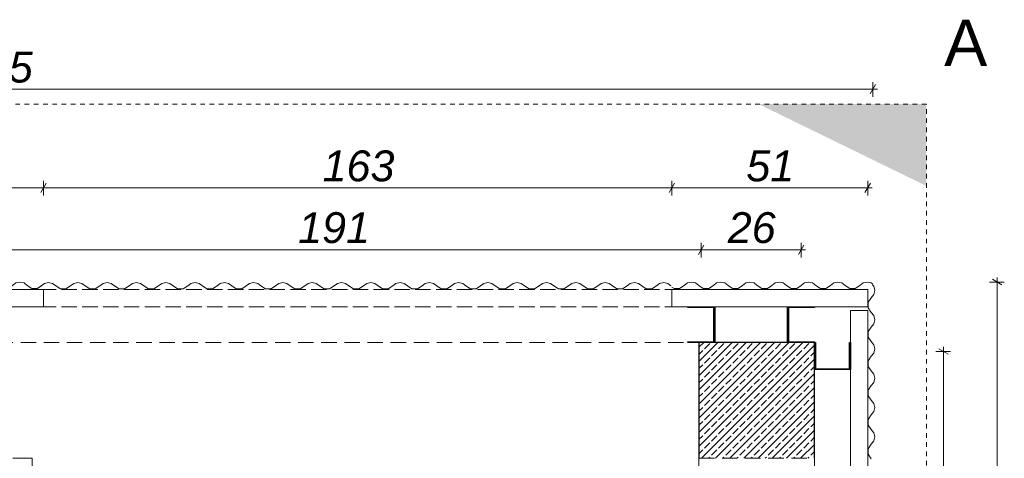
# Model space of a CAD drawing. Header units: centimetres. Extents: x -4039 to -1655, y -610 to 1317.
# Tile 5 of 18: x -3335 to -3080, y -217 to -103. Entities that reach past the tile are written whole.
import ezdxf

# ---------------------------------------------------------------- set-up
doc = ezdxf.new("R2010")
doc.units = ezdxf.units.CM
doc.header["$LTSCALE"] = 0.1
doc.header["$MEASUREMENT"] = 0
for name, pattern in [('60350_BrakeCalc_UnloadLoad_XREF$0$HIDDEN', [37.5, 25, -12.5]), ('ACISOWELD', [60, 40, -20]), ('Krawędzie ukryte', [54, 40, -14]), ('Przerywana', [24, 12, -12]), ('Wipeout_Contour', [1000, 0, -1000])]:
    doc.linetypes.add(name, pattern=pattern)
for name, color, linetype in [('0_Teren', 7, 'Continuous'), ('2_belki.K_IR', 7, 'Continuous'), ('2_schody.K_IR', 7, 'Continuous'), ('2_słupy.K_IR', 7, 'Continuous'), ('2_ściana dekoracyjna.K_IR', 7, 'Continuous'), ('3_opisy.K_IR', 7, 'Continuous'), ('5_wymiary.K_IR', 7, 'Continuous')]:
    doc.layers.add(name, color=color, linetype=linetype)
doc.styles.add('GENERATED_STYLE_1', font='txt')
doc.styles.add('GENERATED_STYLE_2', font='txt')
doc.dimstyles.new('GENERATED_STYLE__2', dxfattribs={"dimtxt": 8, "dimasz": 1.835749, "dimexe": 0.18, "dimexo": 2, "dimgap": 0.09, "dimtad": 1, "dimdec": 0, "dimzin": 0, "dimdsep": 46, "dimtxsty": 'GENERATED_STYLE_1', "dimblk": 'ARROWHEAD_2', "dimblk1": 'ARROWHEAD_2', "dimblk2": 'ARROWHEAD_2', "dimcen": 0.09, "dimclrd": 7, "dimclre": 7, "dimclrt": 7, "dimadec": 1, "dimazin": 0, "dimtfac": 1, "dimtdec": 4, "dimtmove": 0, "dimatfit": 3, "dimfxl": 1, "dimtolj": 1, "dimtzin": 0, "dimarcsym": 0})
doc.dimstyles.new('GENERATED_STYLE__3', dxfattribs={"dimtxt": 8, "dimasz": 1.835749, "dimexe": 0.18, "dimexo": 2, "dimgap": 0.09, "dimtad": 1, "dimtih": 1, "dimtoh": 1, "dimdec": 0, "dimzin": 0, "dimdsep": 46, "dimtxsty": 'GENERATED_STYLE_1', "dimblk": 'ARROWHEAD_2', "dimblk1": 'ARROWHEAD_2', "dimblk2": 'ARROWHEAD_2', "dimcen": 0.09, "dimclrd": 7, "dimclre": 7, "dimclrt": 7, "dimadec": 1, "dimazin": 0, "dimtfac": 1, "dimtdec": 4, "dimtmove": 0, "dimatfit": 3, "dimfxl": 1, "dimtolj": 1, "dimtzin": 0, "dimarcsym": 0})
doc.dimstyles.new('GENERATED_STYLE__4', dxfattribs={"dimtxt": 8, "dimasz": 1.835749, "dimexe": 0.18, "dimexo": 2, "dimgap": 0.09, "dimtad": 1, "dimdec": 0, "dimzin": 0, "dimdsep": 46, "dimtxsty": 'GENERATED_STYLE_1', "dimblk": 'ARROWHEAD_2', "dimblk1": 'ARROWHEAD_2', "dimblk2": 'ARROWHEAD_2', "dimcen": 0.09, "dimclrd": 7, "dimclre": 7, "dimclrt": 7, "dimadec": 1, "dimazin": 0, "dimtfac": 1, "dimtdec": 4, "dimtmove": 2, "dimatfit": 3, "dimfxl": 1, "dimtolj": 1, "dimtzin": 0, "dimarcsym": 0})
pattern_1 = [(45, (0, 0), (-3.1819805, 3.1819805), []), (45, (-1.0607, 1.0607), (-3.1819805, 3.1819805), [])]

# ---------------------------------------------------------------- blocks, each defined once
blk = doc.blocks.new('Arkusz blachy profilowanej 22[1]_1', base_point=(-3166.07, -171.11))
at = {"layer": '2_ściana dekoracyjna.K_IR', "color": 7, "linetype": 'Continuous', "lineweight": 15}
for p, q in [((-3160.98, -171.11), (-3162.03, -171.35)), ((-3159.93, -171.35), (-3160.98, -171.11)), ((-3153.38, -171.11), (-3154.43, -171.35)), ((-3152.33, -171.35), (-3153.38, -171.11)), ((-3145.78, -171.11), (-3146.83, -171.35)), ((-3144.73, -171.35), (-3145.78, -171.11)), ((-3138.18, -171.11), (-3139.23, -171.35)), ((-3137.13, -171.35), (-3138.18, -171.11)), ((-3130.58, -171.11), (-3131.63, -171.35)), ((-3129.53, -171.35), (-3130.58, -171.11)), ((-3122.98, -171.11), (-3124.03, -171.35)), ((-3121.93, -171.35), (-3122.98, -171.11)), ((-3115.38, -171.11), (-3116.43, -171.35)), ((-3114.33, -171.35), (-3115.38, -171.11)), ((-3165.49, -172.8), (-3166.07, -172.42)), ((-3164.06, -172.8), (-3165.49, -172.8)), ((-3162.88, -172.01), (-3164.06, -172.8)), ((-3162.03, -171.35), (-3162.88, -172.01)), ((-3159.08, -172.01), (-3159.93, -171.35)), ((-3157.89, -172.8), (-3159.08, -172.01)), ((-3156.46, -172.8), (-3157.89, -172.8)), ((-3155.28, -172.01), (-3156.46, -172.8)), ((-3154.43, -171.35), (-3155.28, -172.01)), ((-3151.48, -172.01), (-3152.33, -171.35)), ((-3150.29, -172.8), (-3151.48, -172.01)), ((-3148.86, -172.8), (-3150.29, -172.8)), ((-3147.68, -172.01), (-3148.86, -172.8)), ((-3146.83, -171.35), (-3147.68, -172.01)), ((-3143.88, -172.01), (-3144.73, -171.35)), ((-3142.69, -172.8), (-3143.88, -172.01)), ((-3141.26, -172.8), (-3142.69, -172.8)), ((-3140.08, -172.01), (-3141.26, -172.8)), ((-3139.23, -171.35), (-3140.08, -172.01)), ((-3136.28, -172.01), (-3137.13, -171.35)), ((-3135.09, -172.8), (-3136.28, -172.01)), ((-3133.66, -172.8), (-3135.09, -172.8)), ((-3132.48, -172.01), (-3133.66, -172.8)), ((-3131.63, -171.35), (-3132.48, -172.01)), ((-3128.68, -172.01), (-3129.53, -171.35)), ((-3127.49, -172.8), (-3128.68, -172.01)), ((-3126.06, -172.8), (-3127.49, -172.8)), ((-3124.88, -172.01), (-3126.06, -172.8)), ((-3124.03, -171.35), (-3124.88, -172.01)), ((-3121.08, -172.01), (-3121.93, -171.35)), ((-3119.89, -172.8), (-3121.08, -172.01)), ((-3118.46, -172.8), (-3119.89, -172.8)), ((-3117.28, -172.01), (-3118.46, -172.8)), ((-3116.43, -171.35), (-3117.28, -172.01)), ((-3113.93, -171.66), (-3114.33, -171.35))]:
    blk.add_line(p, q, dxfattribs=at)
blk = doc.blocks.new('Arkusz blachy profilowanej 22[2]_1', base_point=(-3330.6, -171.21))
at = {"layer": '2_ściana dekoracyjna.K_IR', "color": 7, "linetype": '60350_BrakeCalc_UnloadLoad_XREF$0$HIDDEN', "lineweight": 15}
for p, q in [((-3329.67, -172.11), (-3330.6, -172.73)), ((-3328.83, -171.45), (-3329.67, -172.11)), ((-3327.77, -171.21), (-3328.83, -171.45)), ((-3326.72, -171.45), (-3327.77, -171.21)), ((-3325.87, -172.11), (-3326.72, -171.45)), ((-3324.69, -172.91), (-3325.87, -172.11)), ((-3323.26, -172.91), (-3324.69, -172.91)), ((-3322.07, -172.11), (-3323.26, -172.91)), ((-3321.23, -171.45), (-3322.07, -172.11)), ((-3320.17, -171.21), (-3321.23, -171.45)), ((-3319.12, -171.45), (-3320.17, -171.21)), ((-3318.27, -172.11), (-3319.12, -171.45)), ((-3317.09, -172.91), (-3318.27, -172.11)), ((-3315.66, -172.91), (-3317.09, -172.91)), ((-3314.47, -172.11), (-3315.66, -172.91)), ((-3313.63, -171.45), (-3314.47, -172.11)), ((-3312.57, -171.21), (-3313.63, -171.45)), ((-3311.52, -171.45), (-3312.57, -171.21)), ((-3310.67, -172.11), (-3311.52, -171.45)), ((-3309.49, -172.91), (-3310.67, -172.11)), ((-3308.06, -172.91), (-3309.49, -172.91)), ((-3306.87, -172.11), (-3308.06, -172.91)), ((-3306.03, -171.45), (-3306.87, -172.11)), ((-3304.97, -171.21), (-3306.03, -171.45)), ((-3303.92, -171.45), (-3304.97, -171.21)), ((-3303.07, -172.11), (-3303.92, -171.45)), ((-3301.89, -172.91), (-3303.07, -172.11)), ((-3300.46, -172.91), (-3301.89, -172.91)), ((-3299.27, -172.11), (-3300.46, -172.91)), ((-3298.43, -171.45), (-3299.27, -172.11)), ((-3297.37, -171.21), (-3298.43, -171.45)), ((-3296.32, -171.45), (-3297.37, -171.21)), ((-3295.47, -172.11), (-3296.32, -171.45)), ((-3294.29, -172.91), (-3295.47, -172.11)), ((-3292.86, -172.91), (-3294.29, -172.91)), ((-3291.67, -172.11), (-3292.86, -172.91)), ((-3290.83, -171.45), (-3291.67, -172.11)), ((-3289.77, -171.21), (-3290.83, -171.45)), ((-3288.72, -171.45), (-3289.77, -171.21)), ((-3287.87, -172.11), (-3288.72, -171.45)), ((-3286.69, -172.91), (-3287.87, -172.11)), ((-3285.26, -172.91), (-3286.69, -172.91)), ((-3284.07, -172.11), (-3285.26, -172.91)), ((-3283.23, -171.45), (-3284.07, -172.11)), ((-3282.17, -171.21), (-3283.23, -171.45)), ((-3281.12, -171.45), (-3282.17, -171.21)), ((-3280.27, -172.11), (-3281.12, -171.45)), ((-3279.09, -172.91), (-3280.27, -172.11)), ((-3277.66, -172.91), (-3279.09, -172.91)), ((-3276.47, -172.11), (-3277.66, -172.91)), ((-3275.63, -171.45), (-3276.47, -172.11)), ((-3274.57, -171.21), (-3275.63, -171.45)), ((-3273.52, -171.45), (-3274.57, -171.21)), ((-3272.67, -172.11), (-3273.52, -171.45)), ((-3271.49, -172.91), (-3272.67, -172.11)), ((-3270.06, -172.91), (-3271.49, -172.91)), ((-3268.87, -172.11), (-3270.06, -172.91)), ((-3268.03, -171.45), (-3268.87, -172.11)), ((-3266.97, -171.21), (-3268.03, -171.45)), ((-3265.92, -171.45), (-3266.97, -171.21)), ((-3265.07, -172.11), (-3265.92, -171.45)), ((-3263.89, -172.91), (-3265.07, -172.11)), ((-3262.46, -172.91), (-3263.89, -172.91)), ((-3261.27, -172.11), (-3262.46, -172.91)), ((-3260.43, -171.45), (-3261.27, -172.11)), ((-3259.37, -171.21), (-3260.43, -171.45)), ((-3258.32, -171.45), (-3259.37, -171.21)), ((-3257.47, -172.11), (-3258.32, -171.45)), ((-3256.29, -172.91), (-3257.47, -172.11)), ((-3254.86, -172.91), (-3256.29, -172.91)), ((-3253.67, -172.11), (-3254.86, -172.91)), ((-3252.83, -171.45), (-3253.67, -172.11)), ((-3251.77, -171.21), (-3252.83, -171.45)), ((-3250.72, -171.45), (-3251.77, -171.21)), ((-3249.87, -172.11), (-3250.72, -171.45)), ((-3248.69, -172.91), (-3249.87, -172.11)), ((-3247.26, -172.91), (-3248.69, -172.91)), ((-3246.07, -172.11), (-3247.26, -172.91)), ((-3245.23, -171.45), (-3246.07, -172.11)), ((-3244.17, -171.21), (-3245.23, -171.45)), ((-3243.12, -171.45), (-3244.17, -171.21)), ((-3242.27, -172.11), (-3243.12, -171.45)), ((-3241.09, -172.91), (-3242.27, -172.11)), ((-3239.66, -172.91), (-3241.09, -172.91)), ((-3238.47, -172.11), (-3239.66, -172.91)), ((-3237.63, -171.45), (-3238.47, -172.11)), ((-3236.57, -171.21), (-3237.63, -171.45)), ((-3235.52, -171.45), (-3236.57, -171.21)), ((-3234.67, -172.11), (-3235.52, -171.45)), ((-3233.49, -172.91), (-3234.67, -172.11)), ((-3232.06, -172.91), (-3233.49, -172.91)), ((-3230.87, -172.11), (-3232.06, -172.91)), ((-3230.03, -171.45), (-3230.87, -172.11)), ((-3228.97, -171.21), (-3230.03, -171.45)), ((-3227.92, -171.45), (-3228.97, -171.21)), ((-3227.07, -172.11), (-3227.92, -171.45)), ((-3225.89, -172.91), (-3227.07, -172.11)), ((-3224.46, -172.91), (-3225.89, -172.91)), ((-3223.27, -172.11), (-3224.46, -172.91)), ((-3222.43, -171.45), (-3223.27, -172.11)), ((-3221.37, -171.21), (-3222.43, -171.45)), ((-3220.32, -171.45), (-3221.37, -171.21)), ((-3219.47, -172.11), (-3220.32, -171.45)), ((-3218.29, -172.91), (-3219.47, -172.11)), ((-3216.86, -172.91), (-3218.29, -172.91)), ((-3215.67, -172.11), (-3216.86, -172.91)), ((-3214.83, -171.45), (-3215.67, -172.11)), ((-3213.77, -171.21), (-3214.83, -171.45)), ((-3212.72, -171.45), (-3213.77, -171.21)), ((-3211.87, -172.11), (-3212.72, -171.45)), ((-3210.69, -172.91), (-3211.87, -172.11)), ((-3209.26, -172.91), (-3210.69, -172.91)), ((-3208.07, -172.11), (-3209.26, -172.91)), ((-3207.23, -171.45), (-3208.07, -172.11)), ((-3206.17, -171.21), (-3207.23, -171.45)), ((-3205.12, -171.45), (-3206.17, -171.21)), ((-3204.27, -172.11), (-3205.12, -171.45)), ((-3203.09, -172.91), (-3204.27, -172.11)), ((-3201.66, -172.91), (-3203.09, -172.91)), ((-3200.47, -172.11), (-3201.66, -172.91)), ((-3199.63, -171.45), (-3200.47, -172.11)), ((-3198.57, -171.21), (-3199.63, -171.45)), ((-3197.52, -171.45), (-3198.57, -171.21)), ((-3196.67, -172.11), (-3197.52, -171.45)), ((-3195.49, -172.91), (-3196.67, -172.11)), ((-3194.06, -172.91), (-3195.49, -172.91)), ((-3192.87, -172.11), (-3194.06, -172.91)), ((-3192.03, -171.45), (-3192.87, -172.11)), ((-3190.97, -171.21), (-3192.03, -171.45)), ((-3189.92, -171.45), (-3190.97, -171.21)), ((-3189.07, -172.11), (-3189.92, -171.45)), ((-3187.89, -172.91), (-3189.07, -172.11)), ((-3186.46, -172.91), (-3187.89, -172.91)), ((-3185.27, -172.11), (-3186.46, -172.91)), ((-3184.43, -171.45), (-3185.27, -172.11)), ((-3183.37, -171.21), (-3184.43, -171.45)), ((-3182.32, -171.45), (-3183.37, -171.21)), ((-3181.47, -172.11), (-3182.32, -171.45)), ((-3180.29, -172.91), (-3181.47, -172.11)), ((-3178.86, -172.91), (-3180.29, -172.91)), ((-3177.67, -172.11), (-3178.86, -172.91)), ((-3176.83, -171.45), (-3177.67, -172.11)), ((-3175.77, -171.21), (-3176.83, -171.45)), ((-3174.72, -171.45), (-3175.77, -171.21)), ((-3173.87, -172.11), (-3174.72, -171.45)), ((-3172.69, -172.91), (-3173.87, -172.11)), ((-3171.26, -172.91), (-3172.69, -172.91)), ((-3170.07, -172.11), (-3171.26, -172.91)), ((-3169.23, -171.45), (-3170.07, -172.11)), ((-3168.17, -171.21), (-3169.23, -171.45)), ((-3167.12, -171.45), (-3168.17, -171.21)), ((-3166.28, -172.11), (-3167.12, -171.45))]:
    blk.add_line(p, q, dxfattribs=at)
blk = doc.blocks.new('Arkusz blachy profilowanej 22[3]_1', base_point=(-3568.94, -171.11))
at = {"layer": '2_ściana dekoracyjna.K_IR', "color": 7, "linetype": 'Continuous', "lineweight": 15}
for p, q in [((-3563.21, -171.11), (-3564.26, -171.35)), ((-3562.15, -171.35), (-3563.21, -171.11)), ((-3555.61, -171.11), (-3556.66, -171.35)), ((-3554.55, -171.35), (-3555.61, -171.11)), ((-3548.01, -171.11), (-3549.06, -171.35)), ((-3546.95, -171.35), (-3548.01, -171.11)), ((-3540.41, -171.11), (-3541.46, -171.35)), ((-3539.35, -171.35), (-3540.41, -171.11)), ((-3532.81, -171.11), (-3533.86, -171.35)), ((-3531.75, -171.35), (-3532.81, -171.11)), ((-3525.21, -171.11), (-3526.26, -171.35)), ((-3524.15, -171.35), (-3525.21, -171.11)), ((-3517.61, -171.11), (-3518.66, -171.35)), ((-3516.55, -171.35), (-3517.61, -171.11)), ((-3510.01, -171.11), (-3511.06, -171.35)), ((-3508.95, -171.35), (-3510.01, -171.11)), ((-3502.41, -171.11), (-3503.46, -171.35)), ((-3501.35, -171.35), (-3502.41, -171.11)), ((-3494.81, -171.11), (-3495.86, -171.35)), ((-3493.75, -171.35), (-3494.81, -171.11)), ((-3487.21, -171.11), (-3488.26, -171.35)), ((-3486.15, -171.35), (-3487.21, -171.11)), ((-3479.61, -171.11), (-3480.66, -171.35)), ((-3478.55, -171.35), (-3479.61, -171.11)), ((-3472.01, -171.11), (-3473.06, -171.35)), ((-3470.95, -171.35), (-3472.01, -171.11)), ((-3464.41, -171.11), (-3465.46, -171.35)), ((-3463.35, -171.35), (-3464.41, -171.11)), ((-3456.81, -171.11), (-3457.86, -171.35)), ((-3455.75, -171.35), (-3456.81, -171.11)), ((-3449.21, -171.11), (-3450.26, -171.35)), ((-3448.15, -171.35), (-3449.21, -171.11)), ((-3441.61, -171.11), (-3442.66, -171.35)), ((-3440.55, -171.35), (-3441.61, -171.11)), ((-3434.01, -171.11), (-3435.06, -171.35)), ((-3432.95, -171.35), (-3434.01, -171.11)), ((-3426.41, -171.11), (-3427.46, -171.35)), ((-3425.35, -171.35), (-3426.41, -171.11)), ((-3418.81, -171.11), (-3419.86, -171.35)), ((-3417.75, -171.35), (-3418.81, -171.11)), ((-3411.21, -171.11), (-3412.26, -171.35)), ((-3410.15, -171.35), (-3411.21, -171.11)), ((-3403.61, -171.11), (-3404.66, -171.35)), ((-3402.55, -171.35), (-3403.61, -171.11)), ((-3396.01, -171.11), (-3397.06, -171.35)), ((-3394.95, -171.35), (-3396.01, -171.11)), ((-3388.41, -171.11), (-3389.46, -171.35)), ((-3387.35, -171.35), (-3388.41, -171.11)), ((-3380.81, -171.11), (-3381.86, -171.35)), ((-3379.75, -171.35), (-3380.81, -171.11)), ((-3373.21, -171.11), (-3374.26, -171.35)), ((-3372.15, -171.35), (-3373.21, -171.11)), ((-3365.61, -171.11), (-3366.66, -171.35)), ((-3364.55, -171.35), (-3365.61, -171.11)), ((-3358.01, -171.11), (-3359.06, -171.35)), ((-3356.95, -171.35), (-3358.01, -171.11)), ((-3350.41, -171.11), (-3351.46, -171.35)), ((-3349.35, -171.35), (-3350.41, -171.11)), ((-3342.81, -171.11), (-3343.86, -171.35)), ((-3341.75, -171.35), (-3342.81, -171.11)), ((-3335.21, -171.11), (-3336.26, -171.35)), ((-3334.15, -171.35), (-3335.21, -171.11)), ((-3568.91, -172.01), (-3568.94, -171.98)), ((-3567.72, -172.8), (-3568.91, -172.01)), ((-3566.29, -172.8), (-3567.72, -172.8)), ((-3565.11, -172.01), (-3566.29, -172.8)), ((-3564.26, -171.35), (-3565.11, -172.01)), ((-3561.31, -172.01), (-3562.15, -171.35)), ((-3560.12, -172.8), (-3561.31, -172.01)), ((-3558.69, -172.8), (-3560.12, -172.8)), ((-3557.51, -172.01), (-3558.69, -172.8)), ((-3556.66, -171.35), (-3557.51, -172.01)), ((-3553.71, -172.01), (-3554.55, -171.35)), ((-3552.52, -172.8), (-3553.71, -172.01)), ((-3551.09, -172.8), (-3552.52, -172.8)), ((-3549.91, -172.01), (-3551.09, -172.8)), ((-3549.06, -171.35), (-3549.91, -172.01)), ((-3546.11, -172.01), (-3546.95, -171.35)), ((-3544.92, -172.8), (-3546.11, -172.01)), ((-3543.49, -172.8), (-3544.92, -172.8)), ((-3542.31, -172.01), (-3543.49, -172.8)), ((-3541.46, -171.35), (-3542.31, -172.01)), ((-3538.51, -172.01), (-3539.35, -171.35)), ((-3537.32, -172.8), (-3538.51, -172.01)), ((-3535.89, -172.8), (-3537.32, -172.8)), ((-3534.71, -172.01), (-3535.89, -172.8)), ((-3533.86, -171.35), (-3534.71, -172.01)), ((-3530.91, -172.01), (-3531.75, -171.35)), ((-3529.72, -172.8), (-3530.91, -172.01)), ((-3528.29, -172.8), (-3529.72, -172.8)), ((-3527.11, -172.01), (-3528.29, -172.8)), ((-3526.26, -171.35), (-3527.11, -172.01)), ((-3523.31, -172.01), (-3524.15, -171.35)), ((-3522.12, -172.8), (-3523.31, -172.01)), ((-3520.69, -172.8), (-3522.12, -172.8)), ((-3519.51, -172.01), (-3520.69, -172.8)), ((-3518.66, -171.35), (-3519.51, -172.01)), ((-3515.71, -172.01), (-3516.55, -171.35)), ((-3514.52, -172.8), (-3515.71, -172.01)), ((-3513.09, -172.8), (-3514.52, -172.8)), ((-3511.91, -172.01), (-3513.09, -172.8)), ((-3511.06, -171.35), (-3511.91, -172.01)), ((-3508.11, -172.01), (-3508.95, -171.35)), ((-3506.92, -172.8), (-3508.11, -172.01)), ((-3505.49, -172.8), (-3506.92, -172.8)), ((-3504.31, -172.01), (-3505.49, -172.8)), ((-3503.46, -171.35), (-3504.31, -172.01)), ((-3500.51, -172.01), (-3501.35, -171.35)), ((-3499.32, -172.8), (-3500.51, -172.01)), ((-3497.89, -172.8), (-3499.32, -172.8)), ((-3496.71, -172.01), (-3497.89, -172.8)), ((-3495.86, -171.35), (-3496.71, -172.01)), ((-3492.91, -172.01), (-3493.75, -171.35)), ((-3491.72, -172.8), (-3492.91, -172.01)), ((-3490.29, -172.8), (-3491.72, -172.8)), ((-3489.11, -172.01), (-3490.29, -172.8)), ((-3488.26, -171.35), (-3489.11, -172.01)), ((-3485.31, -172.01), (-3486.15, -171.35)), ((-3484.12, -172.8), (-3485.31, -172.01)), ((-3482.69, -172.8), (-3484.12, -172.8)), ((-3481.51, -172.01), (-3482.69, -172.8)), ((-3480.66, -171.35), (-3481.51, -172.01)), ((-3477.71, -172.01), (-3478.55, -171.35)), ((-3476.52, -172.8), (-3477.71, -172.01)), ((-3475.09, -172.8), (-3476.52, -172.8)), ((-3473.91, -172.01), (-3475.09, -172.8)), ((-3473.06, -171.35), (-3473.91, -172.01)), ((-3470.11, -172.01), (-3470.95, -171.35)), ((-3468.92, -172.8), (-3470.11, -172.01)), ((-3467.49, -172.8), (-3468.92, -172.8)), ((-3466.31, -172.01), (-3467.49, -172.8)), ((-3465.46, -171.35), (-3466.31, -172.01)), ((-3462.51, -172.01), (-3463.35, -171.35)), ((-3461.32, -172.8), (-3462.51, -172.01)), ((-3459.89, -172.8), (-3461.32, -172.8)), ((-3458.71, -172.01), (-3459.89, -172.8)), ((-3457.86, -171.35), (-3458.71, -172.01)), ((-3454.91, -172.01), (-3455.75, -171.35)), ((-3453.72, -172.8), (-3454.91, -172.01)), ((-3452.29, -172.8), (-3453.72, -172.8)), ((-3451.11, -172.01), (-3452.29, -172.8)), ((-3450.26, -171.35), (-3451.11, -172.01)), ((-3447.31, -172.01), (-3448.15, -171.35)), ((-3446.12, -172.8), (-3447.31, -172.01)), ((-3444.69, -172.8), (-3446.12, -172.8)), ((-3443.51, -172.01), (-3444.69, -172.8)), ((-3442.66, -171.35), (-3443.51, -172.01)), ((-3439.71, -172.01), (-3440.55, -171.35)), ((-3438.52, -172.8), (-3439.71, -172.01)), ((-3437.09, -172.8), (-3438.52, -172.8)), ((-3435.91, -172.01), (-3437.09, -172.8)), ((-3435.06, -171.35), (-3435.91, -172.01)), ((-3432.11, -172.01), (-3432.95, -171.35)), ((-3430.92, -172.8), (-3432.11, -172.01)), ((-3429.49, -172.8), (-3430.92, -172.8)), ((-3428.31, -172.01), (-3429.49, -172.8)), ((-3427.46, -171.35), (-3428.31, -172.01)), ((-3424.51, -172.01), (-3425.35, -171.35)), ((-3423.32, -172.8), (-3424.51, -172.01)), ((-3421.89, -172.8), (-3423.32, -172.8)), ((-3420.71, -172.01), (-3421.89, -172.8)), ((-3419.86, -171.35), (-3420.71, -172.01)), ((-3416.91, -172.01), (-3417.75, -171.35)), ((-3415.72, -172.8), (-3416.91, -172.01)), ((-3414.29, -172.8), (-3415.72, -172.8)), ((-3413.11, -172.01), (-3414.29, -172.8)), ((-3412.26, -171.35), (-3413.11, -172.01)), ((-3409.31, -172.01), (-3410.15, -171.35)), ((-3408.12, -172.8), (-3409.31, -172.01)), ((-3406.69, -172.8), (-3408.12, -172.8)), ((-3405.51, -172.01), (-3406.69, -172.8)), ((-3404.66, -171.35), (-3405.51, -172.01)), ((-3401.71, -172.01), (-3402.55, -171.35)), ((-3400.52, -172.8), (-3401.71, -172.01)), ((-3399.09, -172.8), (-3400.52, -172.8)), ((-3397.91, -172.01), (-3399.09, -172.8)), ((-3397.06, -171.35), (-3397.91, -172.01)), ((-3394.11, -172.01), (-3394.95, -171.35)), ((-3392.92, -172.8), (-3394.11, -172.01)), ((-3391.49, -172.8), (-3392.92, -172.8)), ((-3390.31, -172.01), (-3391.49, -172.8)), ((-3389.46, -171.35), (-3390.31, -172.01)), ((-3386.51, -172.01), (-3387.35, -171.35)), ((-3385.32, -172.8), (-3386.51, -172.01)), ((-3383.89, -172.8), (-3385.32, -172.8)), ((-3382.71, -172.01), (-3383.89, -172.8)), ((-3381.86, -171.35), (-3382.71, -172.01)), ((-3378.91, -172.01), (-3379.75, -171.35)), ((-3377.72, -172.8), (-3378.91, -172.01)), ((-3376.29, -172.8), (-3377.72, -172.8)), ((-3375.11, -172.01), (-3376.29, -172.8)), ((-3374.26, -171.35), (-3375.11, -172.01)), ((-3371.31, -172.01), (-3372.15, -171.35)), ((-3370.12, -172.8), (-3371.31, -172.01)), ((-3368.69, -172.8), (-3370.12, -172.8)), ((-3367.51, -172.01), (-3368.69, -172.8)), ((-3366.66, -171.35), (-3367.51, -172.01)), ((-3363.71, -172.01), (-3364.55, -171.35)), ((-3362.52, -172.8), (-3363.71, -172.01)), ((-3361.09, -172.8), (-3362.52, -172.8)), ((-3359.91, -172.01), (-3361.09, -172.8)), ((-3359.06, -171.35), (-3359.91, -172.01)), ((-3356.11, -172.01), (-3356.95, -171.35)), ((-3354.92, -172.8), (-3356.11, -172.01)), ((-3353.49, -172.8), (-3354.92, -172.8)), ((-3352.31, -172.01), (-3353.49, -172.8)), ((-3351.46, -171.35), (-3352.31, -172.01)), ((-3348.51, -172.01), (-3349.35, -171.35)), ((-3347.32, -172.8), (-3348.51, -172.01)), ((-3345.89, -172.8), (-3347.32, -172.8)), ((-3344.71, -172.01), (-3345.89, -172.8)), ((-3343.86, -171.35), (-3344.71, -172.01)), ((-3340.91, -172.01), (-3341.75, -171.35)), ((-3339.72, -172.8), (-3340.91, -172.01)), ((-3338.29, -172.8), (-3339.72, -172.8)), ((-3337.11, -172.01), (-3338.29, -172.8)), ((-3336.26, -171.35), (-3337.11, -172.01)), ((-3333.31, -172.01), (-3334.15, -171.35)), ((-3332.12, -172.8), (-3333.31, -172.01)), ((-3330.69, -172.8), (-3332.12, -172.8)), ((-3329.51, -172.01), (-3330.69, -172.8)), ((-3329.07, -171.67), (-3329.51, -172.01))]:
    blk.add_line(p, q, dxfattribs=at)
blk = doc.blocks.new('*D49')
at = {"layer": '5_wymiary.K_IR', "color": 7, "linetype": 'Continuous', "lineweight": 0}
for p, q in [((-3568.24, -145.51), (-3569.64, -147.92)), ((-3568.94, -148.71), (-3568.94, -144.9)), ((-3328.37, -145.51), (-3329.77, -147.92)), ((-3329.07, -148.71), (-3329.07, -144.9)), ((-3570.12, -146.71), (-3568.94, -146.71)), ((-3568.94, -146.71), (-3329.07, -146.71))]:
    blk.add_line(p, q, dxfattribs=at)
at = {"color": 254, "linetype": 'Wipeout_Contour', "lineweight": 0, "ltscale": 13807.572246}
blk.add_wipeout([(-3458.11, -145.11), (-3439.9, -145.11), (-3439.9, -137.11), (-3458.11, -137.11)], dxfattribs=at).dxf.layer = '5_wymiary.K_IR'
at = {"layer": '5_wymiary.K_IR', "color": 7, "lineweight": 0, "insert": (-3458.11, -145.11), "char_height": 8, "attachment_point": 7, "style": 'GENERATED_STYLE_1'}
blk.add_mtext('\\A1;{\\pql;\\fArial|b0|i1|c238|p38;240}', dxfattribs=at)
blk = doc.blocks.new('ARROWHEAD_2')
at = {"color": 0, "linetype": 'Continuous', "lineweight": 0}
for p, q in [((0, 0), (-1, 0)), ((-0.38, -0.66), (0.38, 0.66))]:
    blk.add_line(p, q, dxfattribs=at)
blk = doc.blocks.new('*D50')
at = {"layer": '5_wymiary.K_IR', "color": 7, "linetype": 'Continuous', "lineweight": 0}
for p, q in [((-3328.37, -145.51), (-3329.77, -147.92)), ((-3329.07, -148.71), (-3329.07, -144.9)), ((-3165.37, -145.51), (-3166.77, -147.92)), ((-3166.07, -148.71), (-3166.07, -144.9)), ((-3329.07, -146.71), (-3166.07, -146.71))]:
    blk.add_line(p, q, dxfattribs=at)
at = {"color": 254, "linetype": 'Wipeout_Contour', "lineweight": 0, "ltscale": 13002.543244}
blk.add_wipeout([(-3256.68, -145.11), (-3238.46, -145.11), (-3238.46, -137.11), (-3256.68, -137.11)], dxfattribs=at).dxf.layer = '5_wymiary.K_IR'
at = {"layer": '5_wymiary.K_IR', "color": 7, "lineweight": 0, "insert": (-3256.68, -145.11), "char_height": 8, "attachment_point": 7, "style": 'GENERATED_STYLE_1'}
blk.add_mtext('\\A1;{\\pql;\\fArial|b0|i1|c238|p38;163}', dxfattribs=at)
blk = doc.blocks.new('*D51')
at = {"layer": '5_wymiary.K_IR', "color": 7, "linetype": 'Continuous', "lineweight": 0}
for p, q in [((-3165.37, -145.51), (-3166.77, -147.92)), ((-3166.07, -148.71), (-3166.07, -144.9)), ((-3115.94, -147.92), (-3114.55, -145.51)), ((-3115.24, -148.71), (-3115.24, -144.9)), ((-3166.07, -146.71), (-3115.24, -146.71)), ((-3115.24, -146.71), (-3114.06, -146.71))]:
    blk.add_line(p, q, dxfattribs=at)
at = {"color": 254, "linetype": 'Wipeout_Contour', "lineweight": 0, "ltscale": 12575.310449}
blk.add_wipeout([(-3146.73, -145.11), (-3134.59, -145.11), (-3134.59, -137.11), (-3146.73, -137.11)], dxfattribs=at).dxf.layer = '5_wymiary.K_IR'
at = {"layer": '5_wymiary.K_IR', "color": 7, "lineweight": 0, "insert": (-3146.73, -145.11), "char_height": 8, "attachment_point": 7, "style": 'GENERATED_STYLE_1'}
blk.add_mtext('\\A1;{\\pql;\\fArial|b0|i1|c238|p38;51}', dxfattribs=at)
blk = doc.blocks.new('*D52')
at = {"layer": '5_wymiary.K_IR', "color": 7, "linetype": 'Continuous', "lineweight": 0}
for p, q in [((-3568.24, -119.89), (-3569.64, -122.3)), ((-3568.94, -123.1), (-3568.94, -119.29)), ((-3114.6, -122.3), (-3113.21, -119.89)), ((-3113.91, -123.1), (-3113.91, -119.29)), ((-3570.12, -121.1), (-3568.94, -121.1)), ((-3568.94, -121.1), (-3113.91, -121.1)), ((-3113.91, -121.1), (-3112.72, -121.1))]:
    blk.add_line(p, q, dxfattribs=at)
at = {"color": 254, "linetype": 'Wipeout_Contour', "lineweight": 0, "ltscale": 13373.68608}
blk.add_wipeout([(-3350.53, -119.5), (-3332.32, -119.5), (-3332.32, -111.5), (-3350.53, -111.5)], dxfattribs=at).dxf.layer = '5_wymiary.K_IR'
at = {"layer": '5_wymiary.K_IR', "color": 7, "lineweight": 0, "insert": (-3350.53, -119.5), "char_height": 8, "attachment_point": 7, "style": 'GENERATED_STYLE_1'}
blk.add_mtext('\\A1;{\\pql;\\fArial|b0|i1|c238|p38;455}', dxfattribs=at)
blk = doc.blocks.new('*D53')
at = {"layer": '5_wymiary.K_IR', "color": 7, "linetype": 'Continuous', "lineweight": 0}
for p, q in [((-3079.79, -171.11), (-3083.6, -171.11)), ((-3080.39, -171.81), (-3082.81, -170.41)), ((-3081.6, -171.11), (-3081.6, -169.93)), ((-3081.6, -589.13), (-3081.6, -171.11)), ((-3079.79, -589.13), (-3083.6, -589.13)), ((-3082.81, -588.43), (-3080.39, -589.83)), ((-3081.6, -590.31), (-3081.6, -589.13))]:
    blk.add_line(p, q, dxfattribs=at)
at = {"color": 254, "linetype": 'Wipeout_Contour', "lineweight": 0, "ltscale": 12442.101213}
blk.add_wipeout([(-3083.2, -389.23), (-3083.2, -371.01), (-3091.2, -371.01), (-3091.2, -389.23)], dxfattribs=at).dxf.layer = '5_wymiary.K_IR'
at = {"layer": '5_wymiary.K_IR', "color": 7, "lineweight": 0, "insert": (-3083.2, -389.23), "char_height": 8, "attachment_point": 7, "rotation": 90, "style": 'GENERATED_STYLE_1'}
blk.add_mtext('\\A1;{\\pql;\\fArial|b0|i1|c238|p38;418}', dxfattribs=at)
blk = doc.blocks.new('*D57')
at = {"layer": '5_wymiary.K_IR', "color": 7, "linetype": 'Continuous', "lineweight": 0}
for p, q in [((-3094.34, -189.8), (-3096.76, -188.41)), ((-3095.55, -189.11), (-3095.55, -187.92)), ((-3093.74, -189.11), (-3097.55, -189.11)), ((-3095.55, -292.63), (-3095.55, -189.11)), ((-3093.74, -292.63), (-3097.55, -292.63)), ((-3096.76, -291.93), (-3094.34, -293.32))]:
    blk.add_line(p, q, dxfattribs=at)
at = {"layer": '5_wymiary.K_IR', "color": 7, "lineweight": 0, "insert": (-3097.02, -254.54), "char_height": 8, "attachment_point": 7, "rotation": 90, "style": 'GENERATED_STYLE_1'}
blk.add_mtext('\\A1;{\\pql;\\fArial|b0|i1|c238|p38;103\\fArial|b0|i1|c238|p38;\\A1{\\H.66x;\\S5^  ;}}', dxfattribs=at)
at = {"color": 254, "linetype": 'Wipeout_Contour', "lineweight": 0, "ltscale": 12442.853146}
blk.add_wipeout([(-3096.15, -255.54), (-3096.15, -231.32), (-3106.15, -231.32), (-3106.15, -255.54)], dxfattribs=at).dxf.layer = '5_wymiary.K_IR'
blk = doc.blocks.new('*D60')
at = {"layer": '5_wymiary.K_IR', "color": 7, "linetype": 'Continuous', "lineweight": 0}
for p, q in [((-3349.42, -164.72), (-3349.42, -160.91)), ((-3158.42, -164.72), (-3158.42, -160.91)), ((-3348.73, -161.52), (-3350.12, -163.93)), ((-3349.42, -162.72), (-3158.42, -162.72)), ((-3157.73, -161.52), (-3159.12, -163.93))]:
    blk.add_line(p, q, dxfattribs=at)
at = {"color": 254, "linetype": 'Wipeout_Contour', "lineweight": 0, "ltscale": 13030.86879}
blk.add_wipeout([(-3263.03, -161.12), (-3244.82, -161.12), (-3244.82, -153.12), (-3263.03, -153.12)], dxfattribs=at).dxf.layer = '5_wymiary.K_IR'
at = {"layer": '5_wymiary.K_IR', "color": 7, "lineweight": 0, "insert": (-3263.03, -161.12), "char_height": 8, "attachment_point": 7, "style": 'GENERATED_STYLE_1'}
blk.add_mtext('\\A1;{\\pql;\\fArial|b0|i1|c238|p38;191}', dxfattribs=at)
blk = doc.blocks.new('*D61')
at = {"layer": '5_wymiary.K_IR', "color": 7, "linetype": 'Continuous', "lineweight": 0}
for p, q in [((-3158.42, -164.72), (-3158.42, -160.91)), ((-3132.52, -164.72), (-3132.52, -160.91)), ((-3157.73, -161.52), (-3159.12, -163.93)), ((-3158.42, -162.72), (-3132.52, -162.72)), ((-3133.22, -163.93), (-3131.83, -161.52)), ((-3132.52, -162.72), (-3131.34, -162.72))]:
    blk.add_line(p, q, dxfattribs=at)
at = {"color": 254, "linetype": 'Wipeout_Contour', "lineweight": 0, "ltscale": 12597.59138}
blk.add_wipeout([(-3151.54, -161.12), (-3139.4, -161.12), (-3139.4, -153.12), (-3151.54, -153.12)], dxfattribs=at).dxf.layer = '5_wymiary.K_IR'
at = {"layer": '5_wymiary.K_IR', "color": 7, "lineweight": 0, "insert": (-3151.54, -161.12), "char_height": 8, "attachment_point": 7, "style": 'GENERATED_STYLE_1'}
blk.add_mtext('\\A1;{\\pql;\\fArial|b0|i1|c238|p38;26}', dxfattribs=at)
blk = doc.blocks.new('Arkusz blachy profilowanej 22[4]_1', base_point=(-3113.42, -589.13))
at = {"layer": '2_ściana dekoracyjna.K_IR', "color": 7, "linetype": 'Continuous', "lineweight": 15}
for p, q in [((-3113.99, -171.8), (-3113.66, -172.21)), ((-3113.66, -172.21), (-3113.42, -173.27)), ((-3113.42, -173.27), (-3113.66, -174.32)), ((-3114.32, -175.17), (-3115.12, -176.35)), ((-3113.66, -174.32), (-3114.32, -175.17)), ((-3115.12, -176.35), (-3115.12, -177.78)), ((-3115.12, -177.78), (-3114.32, -178.97)), ((-3114.32, -178.97), (-3113.66, -179.81)), ((-3113.66, -179.81), (-3113.42, -180.87)), ((-3113.42, -180.87), (-3113.66, -181.92)), ((-3114.32, -182.77), (-3115.12, -183.95)), ((-3113.66, -181.92), (-3114.32, -182.77)), ((-3115.12, -183.95), (-3115.12, -185.38)), ((-3115.12, -185.38), (-3114.32, -186.57)), ((-3114.32, -186.57), (-3113.66, -187.41)), ((-3113.66, -187.41), (-3113.42, -188.47)), ((-3113.42, -188.47), (-3113.66, -189.52)), ((-3114.32, -190.37), (-3115.12, -191.55)), ((-3115.12, -191.55), (-3115.12, -192.98)), ((-3113.66, -189.52), (-3114.32, -190.37)), ((-3115.12, -192.98), (-3114.32, -194.17)), ((-3114.32, -194.17), (-3113.66, -195.01)), ((-3113.66, -195.01), (-3113.42, -196.07)), ((-3113.42, -196.07), (-3113.66, -197.12)), ((-3114.32, -197.97), (-3115.12, -199.15)), ((-3115.12, -199.15), (-3115.12, -200.58)), ((-3113.66, -197.12), (-3114.32, -197.97)), ((-3115.12, -200.58), (-3114.32, -201.77)), ((-3114.32, -201.77), (-3113.66, -202.61)), ((-3113.66, -202.61), (-3113.42, -203.67)), ((-3113.42, -203.67), (-3113.66, -204.72)), ((-3114.32, -205.57), (-3115.12, -206.75)), ((-3115.12, -206.75), (-3115.12, -208.18)), ((-3113.66, -204.72), (-3114.32, -205.57)), ((-3115.12, -208.18), (-3114.32, -209.37)), ((-3114.32, -209.37), (-3113.66, -210.21)), ((-3113.66, -210.21), (-3113.42, -211.27)), ((-3113.42, -211.27), (-3113.66, -212.32)), ((-3114.32, -213.17), (-3115.12, -214.35)), ((-3115.12, -214.35), (-3115.12, -215.78)), ((-3113.66, -212.32), (-3114.32, -213.17)), ((-3115.12, -215.78), (-3114.32, -216.97))]:
    blk.add_line(p, q, dxfattribs=at)

msp = doc.modelspace()

# ---------------------------------------------------------------- hatches: boundary and pattern name
at = {"layer": '0_Teren', "linetype": 'Continuous', "lineweight": 0}
msp.add_hatch(color=255, dxfattribs=at).paths.add_polyline_path([(-3100, -124.96), (-3143.56, -124.96), (-3100, -146.19)])

# ---------------------------------------------------------------- linework, layer by layer
at = {"color": 7, "linetype": 'Continuous', "lineweight": 0}
msp.add_line((-3329.07, -177.51), (-3329.07, -173.01), dxfattribs=at)
at = {"layer": '2_belki.K_IR', "color": 7, "linetype": 'Continuous', "lineweight": 15}
for p, q in [((-3329.07, -173.01), (-3568.94, -173.01)), ((-3115.24, -173.01), (-3166.07, -173.01)), ((-3166.07, -173.01), (-3166.07, -177.51)), ((-3115.24, -173.01), (-3115.24, -177.51)), ((-3329.07, -177.51), (-3568.94, -177.51)), ((-3119.72, -178.51), (-3115.22, -178.51)), ((-3115.22, -178.51), (-3115.22, -589.13))]:
    msp.add_line(p, q, dxfattribs=at)
at = {"layer": '2_belki.K_IR', "color": 7, "linetype": 'Krawędzie ukryte', "lineweight": 15}
msp.add_line((-3115.24, -173.01), (-3329.07, -173.01), dxfattribs=at)

# ---------------------------------------------------------------- block references
at = {"layer": '2_ściana dekoracyjna.K_IR', "color": 7, "linetype": 'Continuous', "lineweight": 15}
for name, p in [('Arkusz blachy profilowanej 22[3]_1', (-3568.94, -171.11)), ('Arkusz blachy profilowanej 22[1]_1', (-3166.07, -171.11))]:
    msp.add_blockref(name, p, dxfattribs=at)
at = {"layer": '2_ściana dekoracyjna.K_IR', "color": 7, "linetype": '60350_BrakeCalc_UnloadLoad_XREF$0$HIDDEN', "lineweight": 15}
msp.add_blockref('Arkusz blachy profilowanej 22[2]_1', (-3330.6, -171.21), dxfattribs=at)

# ---------------------------------------------------------------- texts
at = {"layer": '3_opisy.K_IR', "color": 7, "linetype": 'Continuous', "lineweight": 0, "insert": (-3095.39, -115.09), "char_height": 12, "attachment_point": 7, "style": 'GENERATED_STYLE_2'}
msp.add_mtext('\\A1;{\\pql;\\fArial|b0|i0|c238|p38;A}', dxfattribs=at)

# ---------------------------------------------------------------- wipeouts: each hides what was drawn before it
at = {"color": 254, "linetype": 'Wipeout_Contour', "lineweight": 0, "ltscale": 20147.291226}
msp.add_wipeout([(-3332.02, -216.81), (-3334.02, -216.81), (-3364.02, -216.81), (-3364.02, -381.81), (-3334.02, -381.81), (-3332.02, -381.81)], dxfattribs=at).dxf.layer = '2_schody.K_IR'
at = {"color": 254, "linetype": 'Wipeout_Contour', "lineweight": 0, "ltscale": 12602.117029}
msp.add_wipeout([(-3129.02, -186.81), (-3159.02, -186.81), (-3159.02, -216.81), (-3129.02, -216.81)], dxfattribs=at).dxf.layer = '2_słupy.K_IR'

# ---------------------------------------------------------------- next in the draw order: hatches: boundary and pattern name
at = {"layer": '2_słupy.K_IR', "linetype": 'Continuous', "lineweight": 0}
h = msp.add_hatch(dxfattribs=at)
h.set_pattern_fill('Beton_zbrojony_0001', style=0, pattern_type=2)
h.set_pattern_definition([(45, (0, 0), (-1.8384776, 1.8384776), []), (45, (-0.9192, 0.9192), (-1.8384776, 1.8384776), [1.95, -0.65])])
h.paths.add_polyline_path([(-3129.02, -186.81), (-3159.02, -186.81), (-3159.02, -216.81), (-3129.02, -216.81)])

# ---------------------------------------------------------------- next in the draw order: linework, layer by layer
at = {"layer": '2_belki.K_IR', "color": 7, "linetype": 'ACISOWELD', "lineweight": 0}
for p, q in [((-3159.02, -216.81), (-3159.02, -556.81)), ((-3159.02, -216.81), (-3129.02, -216.81)), ((-3129.02, -216.81), (-3129.02, -556.81))]:
    msp.add_line(p, q, dxfattribs=at)
at = {"layer": '2_schody.K_IR', "color": 7, "linetype": 'Krawędzie ukryte', "lineweight": 15}
for p, q in [((-3364.02, -216.81), (-3334.02, -216.81)), ((-3334.02, -216.81), (-3332.02, -216.81)), ((-3332.02, -216.81), (-3332.02, -381.81))]:
    msp.add_line(p, q, dxfattribs=at)
at = {"layer": '2_słupy.K_IR', "color": 7, "linetype": 'Continuous', "lineweight": 30}
for points in [[(-3129.02, -186.81), (-3159.02, -186.81), (-3159.02, -216.81)], [(-3129.02, -216.81), (-3129.02, -186.81)]]:
    msp.add_lwpolyline(points, dxfattribs=at)

# ---------------------------------------------------------------- next in the draw order: dimensions: what is measured, and where the dimension line sits
at = {"layer": '5_wymiary.K_IR', "color": 7, "linetype": 'Continuous', "lineweight": 0}
dim = msp.add_linear_dim(base=(-3329.07, -146.71), p1=(-3568.94, -173.01), p2=(-3329.07, -173.01), dimstyle='GENERATED_STYLE__3', dxfattribs=at)
dim.commit()
dim.dimension.update_dxf_attribs({"geometry": '*D49', "text_midpoint": (-3448.96, -141.11), "dimtype": 160})

# ---------------------------------------------------------------- next in the draw order: dimensions: what is measured, and where the dimension line sits
dim = msp.add_linear_dim(base=(-3166.07, -146.71), p1=(-3329.07, -173.01), p2=(-3166.07, -173.01), dimstyle='GENERATED_STYLE__3', dxfattribs=at)
dim.commit()
dim.dimension.update_dxf_attribs({"geometry": '*D50', "text_midpoint": (-3247.53, -141.11), "dimtype": 160})

# ---------------------------------------------------------------- next in the draw order: wipeouts: each hides what was drawn before it
at = {"color": 254, "linetype": 'Wipeout_Contour', "lineweight": 0, "ltscale": 25309.747808}
msp.add_wipeout([(-3161.92, -186.81), (-3161.92, -186.61), (-3155.12, -186.61), (-3155.12, -177.71), (-3161.92, -177.71), (-3161.92, -177.51), (-3154.92, -177.51), (-3154.92, -186.81)], dxfattribs=at).dxf.layer = '2_słupy.K_IR'
at = {"color": 254, "linetype": 'Wipeout_Contour', "lineweight": 0, "ltscale": 25041.287846}
msp.add_wipeout([(-3129.02, -186.81), (-3128.82, -186.81), (-3128.82, -193.61), (-3119.92, -193.61), (-3119.92, -186.81), (-3119.72, -186.81), (-3119.72, -193.81), (-3129.02, -193.81)], dxfattribs=at).dxf.layer = '2_słupy.K_IR'

# ---------------------------------------------------------------- next in the draw order: hatches: boundary and pattern name
at = {"layer": '2_słupy.K_IR', "linetype": 'Continuous', "lineweight": 0}
h = msp.add_hatch(dxfattribs=at)
h.set_pattern_fill('Stal_0001', style=0, pattern_type=2)
h.set_pattern_definition(pattern_1)
h.paths.add_polyline_path([(-3161.92, -186.81), (-3161.92, -186.61), (-3155.12, -186.61), (-3155.12, -177.71), (-3161.92, -177.71), (-3161.92, -177.51), (-3154.92, -177.51), (-3154.92, -186.81)])
h = msp.add_hatch(dxfattribs=at)
h.set_pattern_fill('Stal_0001', style=0, pattern_type=2)
h.set_pattern_definition(pattern_1)
h.paths.add_polyline_path([(-3129.02, -186.81), (-3128.82, -186.81), (-3128.82, -193.61), (-3119.92, -193.61), (-3119.92, -186.81), (-3119.72, -186.81), (-3119.72, -193.81), (-3129.02, -193.81)])

# ---------------------------------------------------------------- next in the draw order: linework, layer by layer
at = {"layer": '2_belki.K_IR', "color": 7, "linetype": 'Continuous', "lineweight": 15}
msp.add_line((-3119.72, -178.51), (-3119.72, -589.13), dxfattribs=at)
at = {"layer": '2_belki.K_IR', "color": 7, "linetype": 'ACISOWELD', "lineweight": 0}
for p in [(-3779.02, -186.81), (-3159.02, -216.81)]:
    msp.add_line(p, (-3159.02, -186.81), dxfattribs=at)
at = {"layer": '2_słupy.K_IR', "color": 7, "linetype": 'Continuous', "lineweight": 30}
for points in [[(-3161.92, -186.81), (-3161.92, -186.61), (-3155.12, -186.61), (-3155.12, -177.71), (-3161.92, -177.71), (-3161.92, -177.51), (-3154.92, -177.51), (-3154.92, -186.81)], [(-3129.02, -186.81), (-3128.82, -186.81), (-3128.82, -193.61), (-3119.92, -193.61), (-3119.92, -186.81), (-3119.72, -186.81), (-3119.72, -193.81), (-3129.02, -193.81)]]:
    msp.add_lwpolyline(points, close=True, dxfattribs=at)

# ---------------------------------------------------------------- next in the draw order: dimensions: what is measured, and where the dimension line sits
at = {"layer": '5_wymiary.K_IR', "color": 7, "linetype": 'Continuous', "lineweight": 0}
dim = msp.add_linear_dim(base=(-3115.24, -146.71), p1=(-3166.07, -173.01), p2=(-3115.24, -173.01), dimstyle='GENERATED_STYLE__3', dxfattribs=at)
dim.commit()
dim.dimension.update_dxf_attribs({"geometry": '*D51', "text_midpoint": (-3140.63, -141.11), "dimtype": 160})

# ---------------------------------------------------------------- next in the draw order: dimensions: what is measured, and where the dimension line sits
dim = msp.add_linear_dim(base=(-3113.91, -121.1), p1=(-3568.94, -171.11), p2=(-3113.91, -171.61), dimstyle='GENERATED_STYLE__3', dxfattribs=at)
dim.commit()
dim.dimension.update_dxf_attribs({"geometry": '*D52', "text_midpoint": (-3341.38, -115.5), "dimtype": 160})

# ---------------------------------------------------------------- next in the draw order: wipeouts: each hides what was drawn before it
at = {"color": 254, "linetype": 'Wipeout_Contour', "lineweight": 0, "ltscale": 25102.210374}
msp.add_wipeout([(-3129.02, -177.51), (-3129.02, -177.71), (-3135.82, -177.71), (-3135.82, -186.61), (-3129.02, -186.61), (-3129.02, -186.81), (-3136.02, -186.81), (-3136.02, -177.51)], dxfattribs=at).dxf.layer = '2_słupy.K_IR'

# ---------------------------------------------------------------- next in the draw order: hatches: boundary and pattern name
at = {"layer": '2_słupy.K_IR', "linetype": 'Continuous', "lineweight": 0}
h = msp.add_hatch(dxfattribs=at)
h.set_pattern_fill('Stal_0001', style=0, pattern_type=2)
h.set_pattern_definition(pattern_1)
h.paths.add_polyline_path([(-3129.02, -177.51), (-3129.02, -177.71), (-3135.82, -177.71), (-3135.82, -186.61), (-3129.02, -186.61), (-3129.02, -186.81), (-3136.02, -186.81), (-3136.02, -177.51)])

# ---------------------------------------------------------------- next in the draw order: linework, layer by layer
at = {"layer": '2_belki.K_IR', "color": 7, "linetype": 'Krawędzie ukryte', "lineweight": 15}
msp.add_line((-3115.24, -177.51), (-3329.07, -177.51), dxfattribs=at)
at = {"layer": '2_belki.K_IR', "color": 7, "linetype": 'Continuous', "lineweight": 15}
msp.add_line((-3115.24, -177.51), (-3166.07, -177.51), dxfattribs=at)
at = {"layer": '2_słupy.K_IR', "color": 7, "linetype": 'Continuous', "lineweight": 30}
msp.add_lwpolyline([(-3129.02, -177.51), (-3129.02, -177.71), (-3135.82, -177.71), (-3135.82, -186.61), (-3129.02, -186.61), (-3129.02, -186.81), (-3136.02, -186.81), (-3136.02, -177.51)], close=True, dxfattribs=at)

# ---------------------------------------------------------------- next in the draw order: dimensions: what is measured, and where the dimension line sits
at = {"layer": '5_wymiary.K_IR', "color": 7, "linetype": 'Continuous', "lineweight": 0}
dim = msp.add_linear_dim(base=(-3158.42, -162.72), p1=(-3349.42, -188.51), p2=(-3158.42, -188.51), dimstyle='GENERATED_STYLE__3', dxfattribs=at)
dim.commit()
dim.dimension.update_dxf_attribs({"geometry": '*D60', "text_midpoint": (-3253.88, -157.12), "dimtype": 160})
dim = msp.add_linear_dim(base=(-3081.6, -171.11), p1=(-3115.22, -589.13), p2=(-3115.24, -171.11), angle=90, dimstyle='GENERATED_STYLE__2', dxfattribs=at)
dim.commit()
dim.dimension.update_dxf_attribs({"geometry": '*D53', "text_midpoint": (-3087.2, -380.08), "dimtype": 160, "text_rotation": 90})

# ---------------------------------------------------------------- next in the draw order: dimensions: what is measured, and where the dimension line sits
dim = msp.add_linear_dim(base=(-3132.52, -162.72), p1=(-3158.42, -188.51), p2=(-3132.52, -188.51), dimstyle='GENERATED_STYLE__3', dxfattribs=at)
dim.commit()
dim.dimension.update_dxf_attribs({"geometry": '*D61', "text_midpoint": (-3145.45, -157.12), "dimtype": 160})
dim = msp.add_linear_dim(base=(-3095.55, -189.11), p1=(-3119.72, -292.63), p2=(-3095.55, -189.11), angle=90, dimstyle='GENERATED_STYLE__4', dxfattribs=at)
dim.commit()
dim.dimension.update_dxf_attribs({"geometry": '*D57', "text_midpoint": (-3101.15, -234.59), "dimtype": 160, "text_rotation": 90})

# ---------------------------------------------------------------- next in the draw order: linework, layer by layer
at = {"color": 252, "linetype": 'Przerywana', "lineweight": 0}
msp.add_lwpolyline([(-3827.12, -124.96), (-3827.12, -607.47), (-3100, -607.47), (-3100, -124.96)], close=True, dxfattribs=at)

# ---------------------------------------------------------------- next in the draw order: block references
at = {"layer": '2_ściana dekoracyjna.K_IR', "color": 7, "linetype": 'Continuous', "lineweight": 15}
msp.add_blockref('Arkusz blachy profilowanej 22[4]_1', (-3113.42, -589.13), dxfattribs=at)

doc.saveas('drawing.dxf')
